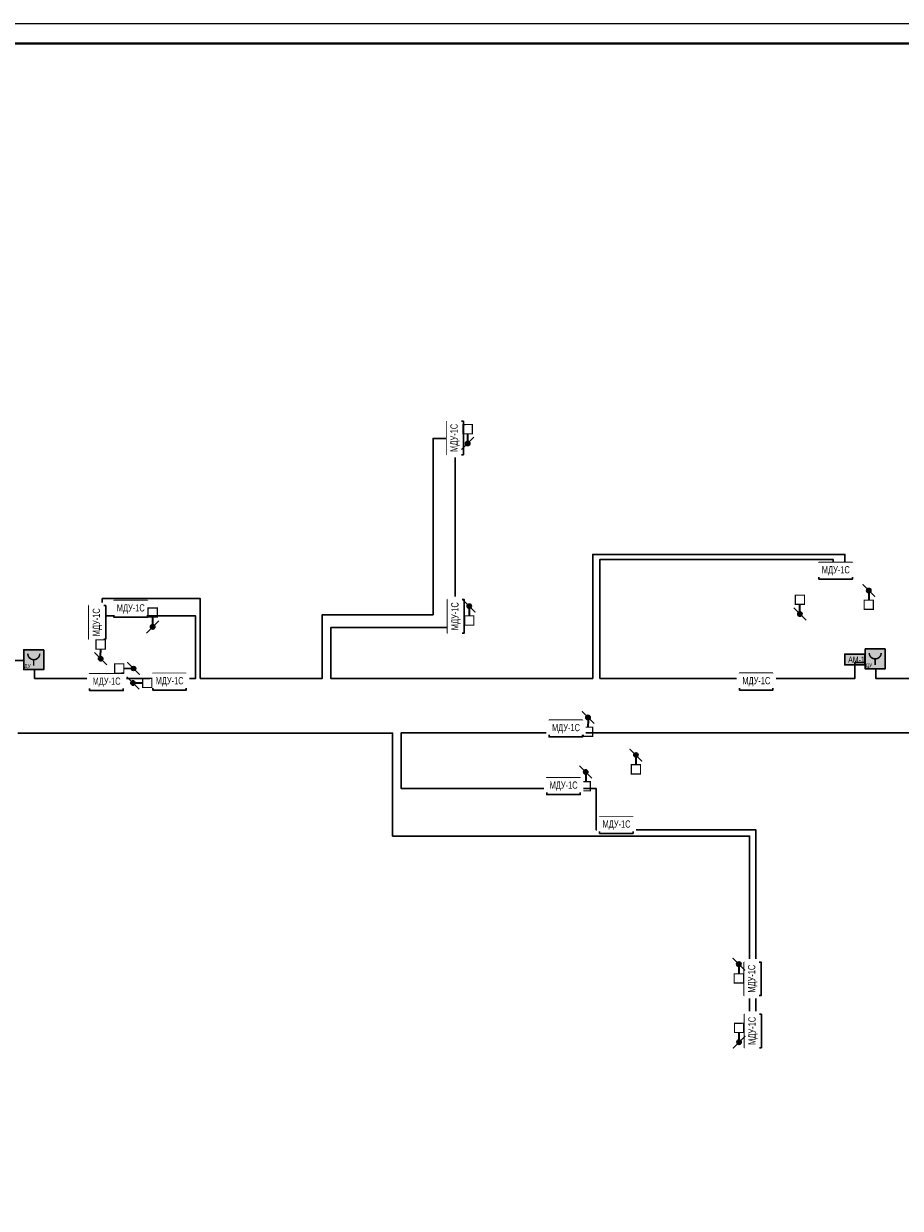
# Model space of a CAD drawing. Header units: millimetres. Extents: x -816133 to 919604, y 87941 to 147341.
# Tile 17 of 256: x -540627 to -518652, y 117641 to 147341. Entities that reach past the tile are written whole.
import ezdxf
from ezdxf.enums import TextEntityAlignment as Align

# ---------------------------------------------------------------- set-up
doc = ezdxf.new("R2010")
doc.units = ezdxf.units.MM
doc.set_wipeout_variables(frame=1)
for name, color, linetype, lineweight in [('_АПС_Оборудование', 1, 'Continuous', 30), ('RC-Извещатели_пожарные', 1, 'Continuous', 30), ('Воздуховоды', 7, 'Continuous', 18), ('ОС', 5, 'Continuous', 25), ('СС-011-ПОЖ-СИГНАЛИЗАЦИЯ', 1, 'Continuous', 30), ('УГО АПС и АПЗ$0$_АПС_Оборудование', 1, 'Continuous', 30)]:
    doc.layers.add(name, color=color, linetype=linetype, lineweight=lineweight)
for name, color, linetype in [('EI_HATCH_GALV', 7, 'Continuous'), ('АПС', 5, 'Continuous'), ('ССПС', 5, 'Continuous'), ('формат', 250, 'Continuous')]:
    doc.layers.add(name, color=color, linetype=linetype)
doc.styles.add('1111', font='ARIALN.TTF')
doc.styles.add('Arial', font='arial.ttf', dxfattribs={"width": 0.9, "height": 700})
doc.styles.add('Arial Narrow', font='ARIALN.TTF', dxfattribs={"width": 0.9, "height": 600})

# ---------------------------------------------------------------- blocks, each defined once
blk = doc.blocks.new('*U1162')
at = {"color": 0, "lineweight": 0}
blk.add_lwpolyline([(-841, 0), (0, 0), (0, 594), (-841, 594)], close=True, dxfattribs=at)
at = {"lineweight": 40}
blk.add_lwpolyline([(-821, 5), (-5, 5), (-5, 589), (-821, 589)], close=True, dxfattribs=at)
at = {"style": 'Arial', "width": 0.9, "flags": 8}
blk.add_attdef('FORMAT', (-36.87, 1.26), '', height=2.8, dxfattribs=at)
blk = doc.blocks.new('АМ-1')
at = {"lineweight": 40, "ltscale": 2, "true_color": 0xffffff}
h = blk.add_hatch(color=7, dxfattribs=at)
h.dxf.hatch_style = 1
h.paths.add_polyline_path([(2, 136), (506, 136), (506, 408), (2, 408)])
at = {"layer": 'ОС', "color": 1, "lineweight": 30}
blk.add_lwpolyline([(506, 408), (2, 408), (2, 136), (506, 136)], close=True, dxfattribs=at)
at = {"layer": 'ССПС', "color": 1, "lineweight": -2, "ltscale": 1000, "style": '1111', "width": 0.8}
blk.add_text('АМ-1', height=151, dxfattribs=at).set_placement((87, 194))
blk = doc.blocks.new('озк_выт')
at = {"layer": 'УГО АПС и АПЗ$0$_АПС_Оборудование', "ltscale": 200}
h = blk.add_hatch(color=5, dxfattribs=at)
h.dxf.hatch_style = 1
h.paths.add_polyline_path([(468756, -41333, 1), (468645, -41333, 1)])
at = {"color": 5, "const_width": 29.5}
blk.add_lwpolyline([(468544, -41177), (468661, -41294)], dxfattribs=at)
at = {"layer": 'УГО АПС и АПЗ$0$_АПС_Оборудование', "color": 5, "lineweight": 35, "ltscale": 200}
blk.add_line((468631, -41333), (468458, -41334), dxfattribs=at)
at = {"layer": 'УГО АПС и АПЗ$0$_АПС_Оборудование', "color": 5, "const_width": 29.5}
blk.add_lwpolyline([(468227, -41449), (468458, -41449), (468458, -41218), (468227, -41218)], close=True, dxfattribs=at)
blk.add_lwpolyline([(468740, -41373), (468857, -41490)], dxfattribs=at)
at = {"layer": 'УГО АПС и АПЗ$0$_АПС_Оборудование', "color": 5}
blk.add_circle((468700, -41333), 55.4, dxfattribs=at)
blk = doc.blocks.new('_МДУ')
at = {"color": 1}
blk.add_wipeout([(-350, 175), (350, 175), (350, -175), (-350, -175)], dxfattribs=at)
at = {"layer": 'АПС', "color": 1, "lineweight": 30, "ltscale": 200}
blk.add_lwpolyline([(350, 175), (-350, 175), (-350, -175), (350, -175)], close=True, dxfattribs=at)
at = {"layer": 'АПС', "color": 0, "lineweight": 30, "ltscale": 200, "insert": (3, 0), "char_height": 151, "width": 668.29, "attachment_point": 5, "style": 'Arial Narrow', "bg_fill": 2}
blk.add_mtext('МДУ-1С', dxfattribs=at)
blk = doc.blocks.new('озк_пр')
at = {"layer": 'УГО АПС и АПЗ$0$_АПС_Оборудование', "ltscale": 200}
h = blk.add_hatch(color=1, dxfattribs=at)
h.dxf.hatch_style = 1
h.paths.add_polyline_path([(468761, -41723, 1), (468650, -41723, 1)])
at = {"color": 1, "const_width": 29.5}
blk.add_lwpolyline([(468549, -41567), (468666, -41684)], dxfattribs=at)
at = {"layer": 'УГО АПС и АПЗ$0$_АПС_Оборудование', "color": 1, "lineweight": 35, "ltscale": 200}
blk.add_line((468636, -41723), (468463, -41723), dxfattribs=at)
at = {"layer": 'УГО АПС и АПЗ$0$_АПС_Оборудование', "color": 1, "const_width": 29.5}
blk.add_lwpolyline([(468233, -41839), (468463, -41839), (468463, -41608), (468232, -41608)], close=True, dxfattribs=at)
blk.add_lwpolyline([(468745, -41762), (468862, -41880)], dxfattribs=at)
at = {"layer": 'УГО АПС и АПЗ$0$_АПС_Оборудование', "color": 1}
blk.add_circle((468706, -41723), 55.4, dxfattribs=at)
blk = doc.blocks.new('пд_выт')
at = {"layer": 'Воздуховоды', "true_color": 0xcd6928}
h = blk.add_hatch(color=32, dxfattribs=at)
h.dxf.hatch_style = 1
h.paths.add_polyline_path([(468770, -40558, 1), (468659, -40558, 1)])
at = {"layer": 'Воздуховоды', "color": 32, "lineweight": 30, "true_color": 0xcd6928}
blk.add_line((468645, -40558), (468472, -40558), dxfattribs=at)
at = {"layer": 'Воздуховоды', "color": 32, "true_color": 0xcd6928, "const_width": 29.5}
for points in [[(468558, -40401), (468675, -40519)], [(468754, -40597), (468871, -40714)]]:
    blk.add_lwpolyline(points, dxfattribs=at)
blk.add_lwpolyline([(468242, -40674), (468472, -40673), (468472, -40443), (468241, -40443)], close=True, dxfattribs=at)
at = {"layer": 'Воздуховоды', "color": 32, "true_color": 0xcd6928}
blk.add_circle((468715, -40558), 55.4, dxfattribs=at)
blk = doc.blocks.new('УДП')
at = {"color": 30}
blk.add_wipeout([(324223, -148669), (324222, -149169), (323722, -149169), (323723, -148669)], dxfattribs=at).dxf.layer = 'RC-Извещатели_пожарные'
blk.add_wipeout([(323722, -149169), (323723, -148669), (324223, -148669), (324222, -149169)], dxfattribs=at).dxf.layer = 'RC-Извещатели_пожарные'
at = {"layer": 'EI_HATCH_GALV', "lineweight": 30, "true_color": 0xffffff}
h = blk.add_hatch(color=7, dxfattribs=at)
h.dxf.hatch_style = 1
h.paths.add_polyline_path([(324223, -148669), (324222, -149169), (323722, -149169), (323723, -148669)])
at = {"layer": 'RC-Извещатели_пожарные', "color": 30, "ltscale": 30}
blk.add_lwpolyline([(324223, -148669), (324222, -149169), (323722, -149169), (323723, -148669)], close=True, dxfattribs=at)
at = {"layer": 'RC-Извещатели_пожарные', "color": 30, "ltscale": 30, "const_width": 37.5}
blk.add_lwpolyline([(323823, -148769, 1), (324123, -148769, 1)], format="xyb", dxfattribs=at)
blk.add_lwpolyline([(323972, -148919), (323972, -149069)], dxfattribs=at)
at = {"color": 30, "lineweight": 30, "style": 'Arial Narrow', "width": 0.9}
blk.add_text('ДУ', height=100, dxfattribs=at).set_placement((323814, -149078), align=Align.MIDDLE_CENTER)

msp = doc.modelspace()

# ---------------------------------------------------------------- linework, layer by layer
at = {"layer": 'СС-011-ПОЖ-СИГНАЛИЗАЦИЯ', "color": 1}
for points in [[(-540910, 131372), (-540353, 131372), (-540353, 130928), (-536316, 130928), (-536316, 132494), (-538659, 132494), (-538659, 132928), (-536200, 132928), (-536200, 130928), (-533141, 130928), (-533141, 132523), (-530365, 132523), (-530365, 136945), (-529811, 136945), (-529811, 132202), (-532930, 132202), (-532930, 130928), (-526361, 130928), (-526361, 134034), (-520042, 134034), (-520042, 133555), (-520335, 133555), (-520335, 133909), (-526184, 133909), (-526184, 130928), (-519791, 130928), (-519791, 131322), (-519268, 131322), (-519268, 130928), (-508736, 130928)], [(-506685, 129558), (-531168, 129558), (-531168, 128167), (-526276, 128167), (-526276, 127131), (-522275, 127131), (-522275, 122235), (-522429, 122235), (-522429, 126972), (-531378, 126972), (-531378, 129554), (-540775, 129554)]]:
    msp.add_lwpolyline(points, dxfattribs=at)

# ---------------------------------------------------------------- block references
msp.add_blockref('АМ-1', (-520045, 131128))
at = {"layer": 'СС-011-ПОЖ-СИГНАЛИЗАЦИЯ', "lineweight": 30, "xscale": -1}
for p, rotation in [((-478109, -335571), 270), ((-562502, 601241), 90), ((-485147, -338754), 270), ((-483947, -339696), 270), ((-485204, -340121), 270)]:
    msp.add_blockref('озк_выт', p, dxfattribs=dict(at, rotation=rotation))
at = {"layer": 'формат', "xscale": 100, "yscale": 100, "zscale": 100}
msp.add_blockref('*U1162', (-479733, 87941), dxfattribs=at)

# ---------------------------------------------------------------- next in the draw order: block references
at = {"layer": '_АПС_Оборудование', "color": 0, "lineweight": 30, "xscale": 1.2, "yscale": 1.2, "zscale": 1.2, "rotation": 90}
for p in [(-529813, 136955), (-538780, 132331), (-529792, 132483), (-522353, 123394), (-522344, 122087)]:
    msp.add_blockref('_МДУ', p, dxfattribs=at)
at = {"layer": '_АПС_Оборудование', "color": 0, "lineweight": 30, "xscale": 1.2, "yscale": 1.2, "zscale": 1.2}
for p in [(-520272, 133624), (-537946, 132669), (-538553, 130832), (-536973, 130843), (-522264, 130844), (-527036, 129668), (-527096, 128225), (-525769, 127249)]:
    msp.add_blockref('_МДУ', p, dxfattribs=at)
at = {"layer": 'СС-011-ПОЖ-СИГНАЛИЗАЦИЯ', "lineweight": 30}
for p in [(-864347, 280315), (-843254, 280335)]:
    msp.add_blockref('УДП', p, dxfattribs=at)

# ---------------------------------------------------------------- next in the draw order: block references
for p, rotation in [((-487774, 605523), 270), ((-495670, 600924), 270), ((-69182, 89089), 180), ((-480970, 590513), 270)]:
    msp.add_blockref('озк_пр', p, dxfattribs=dict(at, rotation=rotation))
at = {"layer": 'СС-011-ПОЖ-СИГНАЛИЗАЦИЯ', "lineweight": 30, "xscale": -1}
for p, rotation in [((-488125, -335964), 270), ((-580031, 600119), 90), ((-481366, -344937), 270)]:
    msp.add_blockref('озк_выт', p, dxfattribs=dict(at, rotation=rotation))
at = {"layer": 'СС-011-ПОЖ-СИГНАЛИЗАЦИЯ', "lineweight": 30}
msp.add_blockref('пд_выт', (-1006589, 171733), dxfattribs=at)

doc.saveas('drawing.dxf')
